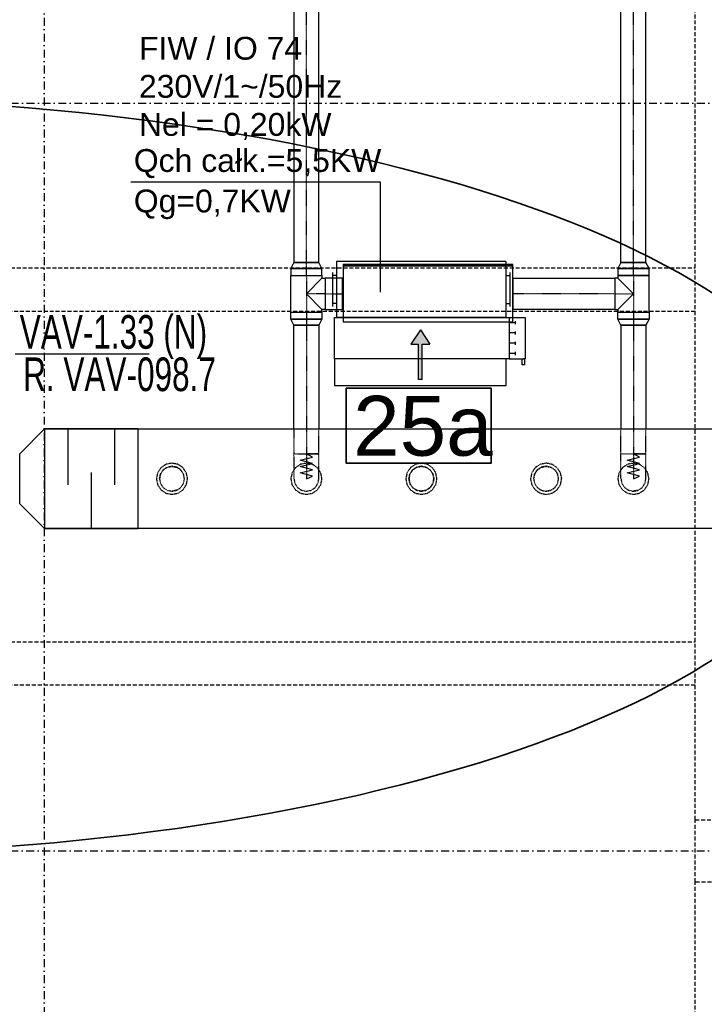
# Model space of a CAD drawing. Header units: centimetres. Extents: x -10729 to 144862, y -4437 to 43656.
# Tile 64 of 148: x 8040 to 8589, y 7277 to 8067. Entities that reach past the tile are written whole.
import ezdxf

# ---------------------------------------------------------------- set-up
doc = ezdxf.new("R2010")
doc.units = ezdxf.units.CM
doc.header["$LTSCALE"] = 0.1
for name, pattern in [('CADVENT_CENTERLINE', [9.9, 7.4, -1, 0.5, -1]), ('CADVENT_HIDDEN', [0.8, 0.25, -0.55]), ('Kondygnacja  -0_5$0$HIDDEN', [9.525, 6.35, -3.175]), ('Kondygnacja  -0_5$0$HIDDEN2', [4.7625, 3.175, -1.5875]), ('Osie rzutów$0$DASHDOT2', [12.7, 6.35, -3.175, 0, -3.175])]:
    doc.linetypes.add(name, pattern=pattern)
for name, color, linetype, lineweight in [('AU opis', 7, 'Continuous', 35), ('AU Strefa obsługiwana', 90, 'Continuous', 35), ('bgde_urządzenia', 3, 'Continuous', 30)]:
    doc.layers.add(name, color=color, linetype=linetype, lineweight=lineweight)
for name, color, linetype in [('bgde-nawiewCEN', 7, 'Continuous'), ('bgde-nawiewEXP', 1, 'Continuous'), ('bgde-nawiewHIDDEN', 1, 'Continuous'), ('bgde_opis urządzen', 6, 'Continuous'), ('bgde_tlumik', 6, 'Continuous'), ('bgde_VAV', 4, 'Continuous'), ('Kondygnacja  -0_5$0$ARCH_KONSTR_POWYŻEJ RZUTU', 8, 'Kondygnacja  -0_5$0$HIDDEN'), ('Kondygnacja  -0_5$0$ARCH_KONSTR_POWYŻEJ RZUTU_IST', 8, 'Kondygnacja  -0_5$0$HIDDEN2'), ('Osie rzutów$0$ARCH_INFO_OSIE_IST', 8, 'Osie rzutów$0$DASHDOT2'), ('Osie rzutów$0$ARCH_INFO_OSIE_OPISY_IST', 8, 'Continuous')]:
    doc.layers.add(name, color=color, linetype=linetype)
doc.styles.add('Arial', font='ARIAL.TTF')

# ---------------------------------------------------------------- blocks, each defined once
blk = doc.blocks.new('Osie rzutów')
at = {"layer": 'Osie rzutów$0$ARCH_INFO_OSIE_IST', "ltscale": 10}
for p, q in [((8060, 12510), (8060, 4623.26)), ((4436.24, 8000), (15156.54, 8000)), ((4436.04, 7400), (15156.54, 7400))]:
    blk.add_line(p, q, dxfattribs=at)
blk = doc.blocks.new('Kondygnacja  -0_5$0$konstrukcja istniejąca -0.5')
at = {"layer": 'Kondygnacja  -0_5$0$ARCH_KONSTR_POWYŻEJ RZUTU_IST', "ltscale": 10}
for points in [[(8582, 7425), (8582, 8575)], [(8738, 7375), (8582, 7375), (8582, 7425), (8738, 7425), (8738, 7375)], [(8582, 6225), (8582, 7375)]]:
    blk.add_lwpolyline(points, dxfattribs=at)
at = {"layer": 'Kondygnacja  -0_5$0$ARCH_KONSTR_POWYŻEJ RZUTU_IST', "ltscale": 10, "elevation": 0}
for points in [[(7538, 7867.89), (8582, 7867.89)], [(8582, 7832.89), (7538, 7832.89)], [(7538, 7567.89), (8582, 7567.89)], [(8582, 7532.89), (7538, 7532.89)]]:
    blk.add_lwpolyline(points, dxfattribs=at)
blk = doc.blocks.new('t34')
at = {"layer": 'bgde_tlumik'}
for p, q in [((-40401.3, 25953.2), (-40401.3, 26403.2)), ((-40026.3, 25953.2), (-40026.3, 26403.2)), ((-40213.8, 25603.2), (-40213.8, 26053.2))]:
    blk.add_line(p, q, dxfattribs=at)
blk.add_lwpolyline([(-40588.8, 25603.2), (-39838.8, 25603.2), (-39838.8, 26403.2), (-40588.8, 26403.2)], close=True, dxfattribs=at)

msp = doc.modelspace()

# ---------------------------------------------------------------- hatches: boundary and pattern name
at = {"layer": 'bgde_urządzenia'}
h = msp.add_hatch(color=256, dxfattribs=at)
h.paths.add_polyline_path([(8363.219, 7794.916), (8360.219, 7794.916), (8360.219, 7806.582), (8354.029, 7806.582), (8361.719, 7818.009), (8369.409, 7806.582), (8363.219, 7806.582)])
h.paths.add_polyline_path([(8363.219, 7778.248), (8360.219, 7778.248), (8360.219, 7794.916), (8363.219, 7794.916)])

# ---------------------------------------------------------------- linework, layer by layer
at = {"layer": 'AU opis'}
msp.add_lwpolyline([(8302.081, 7771.236), (8418.47, 7771.236), (8418.47, 7711.228), (8302.081, 7711.228)], close=True, dxfattribs=at)
at = {"layer": 'AU Strefa obsługiwana'}
msp.add_ellipse((7856.68, 7700.468), major_axis=(845.197, 0), ratio=0.3589101, dxfattribs=at)
at = {"layer": 'bgde-nawiewCEN', "linetype": 'CADVENT_CENTERLINE', "ltscale": 0.06}
for p, q in [((8270.306, 7872.014), (8270.306, 8278.594)), ((8532.52, 7872.014), (8532.52, 8278.594)), ((8270.306, 7861.714), (8270.306, 7872.014)), ((8532.52, 7861.714), (8532.52, 7872.014)), ((8270.306, 7861.714), (8270.306, 7846.914)), ((8532.52, 7861.714), (8532.52, 7846.914)), ((8270.306, 7846.914), (8270.306, 7832.114)), ((8285.306, 7846.914), (8270.306, 7846.914)), ((8285.306, 7846.914), (8299.306, 7846.914)), ((8299.706, 7846.914), (8299.306, 7846.914)), ((8435.706, 7846.914), (8436.106, 7846.914)), ((8517.52, 7846.914), (8436.106, 7846.914)), ((8517.52, 7846.914), (8532.52, 7846.914)), ((8532.52, 7846.914), (8532.52, 7832.114)), ((8270.306, 7832.114), (8270.306, 7821.814)), ((8532.52, 7832.114), (8532.52, 7821.814)), ((8270.306, 7821.814), (8270.306, 7718.603)), ((8532.52, 7821.814), (8532.52, 7718.603)), ((8270.306, 7718.603), (8270.306, 7716.734)), ((8532.52, 7718.603), (8532.52, 7716.734)), ((8270.306, 7716.734), (8270.306, 7711.623)), ((8270.306, 7711.623), (8270.306, 7708.843)), ((8532.52, 7716.734), (8532.52, 7711.623)), ((8532.52, 7711.623), (8532.52, 7708.843)), ((8270.306, 7708.843), (8270.306, 7706.491)), ((8270.306, 7706.491), (8270.306, 7704.529)), ((8270.306, 7704.529), (8270.306, 7702.923)), ((8270.306, 7702.923), (8270.306, 7701.637)), ((8270.306, 7701.637), (8270.306, 7700.636)), ((8532.52, 7708.843), (8532.52, 7706.491)), ((8532.52, 7706.491), (8532.52, 7704.529)), ((8532.52, 7704.529), (8532.52, 7702.923)), ((8532.52, 7702.923), (8532.52, 7701.637)), ((8532.52, 7701.637), (8532.52, 7700.636)), ((8270.306, 7700.636), (8270.306, 7699.883)), ((8270.306, 7699.883), (8270.306, 7699.344)), ((8270.306, 7699.344), (8270.306, 7698.983)), ((8270.306, 7698.983), (8270.306, 7698.763)), ((8270.306, 7698.763), (8270.306, 7698.651)), ((8270.306, 7698.651), (8270.306, 7698.603)), ((8532.52, 7700.636), (8532.52, 7699.883)), ((8532.52, 7699.883), (8532.52, 7699.344)), ((8532.52, 7699.344), (8532.52, 7698.983)), ((8532.52, 7698.983), (8532.52, 7698.763)), ((8532.52, 7698.763), (8532.52, 7698.651)), ((8532.52, 7698.651), (8532.52, 7698.603))]:
    msp.add_line(p, q, dxfattribs=at)
at = {"layer": 'bgde-nawiewEXP', "linetype": 'Continuous'}
for points in [[(8260.306, 8258.601), (8260.306, 7872.014), (8280.306, 7872.014), (8280.306, 8258.601)], [(8522.52, 7872.014), (8542.52, 7872.014), (8542.52, 8258.601)], [(8522.52, 7872.014), (8522.52, 8258.601)], [(8257.806, 7832.114), (8257.806, 7861.714), (8282.806, 7861.714), (8282.806, 7859.414)], [(8257.806, 7832.114), (8282.806, 7832.114), (8282.806, 7834.414), (8270.306, 7846.914), (8282.806, 7859.414), (8285.306, 7859.414), (8285.306, 7834.414), (8282.806, 7834.414)], [(8299.306, 7834.414), (8299.306, 7859.414), (8299.706, 7859.414)], [(8435.706, 7834.414), (8436.106, 7834.414), (8436.106, 7859.414), (8435.706, 7859.414)], [(8520.02, 7834.414), (8532.52, 7846.914), (8520.02, 7859.414)], [(8299.306, 7834.414), (8299.706, 7834.414)], [(8260.306, 7738.601), (8260.306, 7821.814), (8280.306, 7821.814), (8280.306, 7738.601)], [(8522.52, 7821.814), (8522.52, 7738.601)], [(8522.52, 7821.814), (8542.52, 7821.814), (8542.52, 7738.601)], [(8060.424, 7738.601), (12182.4, 7738.601), (12182.4, 7658.601), (8060.424, 7658.601)]]:
    msp.add_lwpolyline(points, dxfattribs=at)
for points in [[(8257.806, 7861.714), (8282.806, 7861.714), (8282.806, 7867.199), (8280.306, 7872.014), (8260.306, 7872.014), (8257.806, 7867.199), (8257.806, 7867.199), (8258.758, 7867.199), (8258.758, 7867.199), (8257.806, 7867.199), (8257.806, 7867.199)], [(8258.758, 7867.199), (8261.467, 7867.199), (8261.467, 7867.199)], [(8261.467, 7867.199), (8265.523, 7867.199), (8265.523, 7867.199)], [(8265.523, 7867.199), (8270.306, 7867.199), (8270.306, 7867.199)], [(8270.306, 7867.199), (8275.09, 7867.199), (8275.09, 7867.199)], [(8275.09, 7867.199), (8279.145, 7867.199), (8279.145, 7867.199)], [(8279.145, 7867.199), (8281.855, 7867.199), (8281.855, 7867.199)], [(8281.855, 7867.199), (8282.806, 7867.199), (8282.806, 7867.199)], [(8299.706, 7869.414), (8435.706, 7869.414), (8435.706, 7870.414), (8299.706, 7870.414)], [(8299.706, 7824.414), (8435.706, 7824.414), (8435.706, 7869.414), (8299.706, 7869.414)], [(8520.02, 7861.714), (8545.02, 7861.714), (8545.02, 7867.199), (8542.52, 7872.014), (8522.52, 7872.014), (8520.02, 7867.199), (8520.02, 7867.199), (8520.972, 7867.199), (8520.972, 7867.199), (8520.02, 7867.199), (8520.02, 7867.199)], [(8520.972, 7867.199), (8523.681, 7867.199), (8523.681, 7867.199)], [(8523.681, 7867.199), (8527.737, 7867.199), (8527.737, 7867.199)], [(8527.737, 7867.199), (8532.52, 7867.199), (8532.52, 7867.199)], [(8532.52, 7867.199), (8537.304, 7867.199), (8537.304, 7867.199)], [(8537.304, 7867.199), (8541.359, 7867.199), (8541.359, 7867.199)], [(8541.359, 7867.199), (8544.069, 7867.199), (8544.069, 7867.199)], [(8544.069, 7867.199), (8545.02, 7867.199), (8545.02, 7867.199)], [(8285.306, 7834.414), (8299.306, 7834.414), (8299.306, 7859.414), (8285.306, 7859.414), (8285.306, 7835.366)], [(8436.106, 7834.414), (8436.106, 7859.414), (8517.52, 7859.414), (8517.52, 7834.414)], [(8517.52, 7834.414), (8520.02, 7834.414), (8520.02, 7832.114), (8545.02, 7832.114), (8545.02, 7861.714), (8520.02, 7861.714), (8520.02, 7859.414), (8517.52, 7859.414), (8517.52, 7835.366)], [(8257.806, 7826.63), (8257.806, 7832.114), (8282.806, 7832.114), (8282.806, 7826.63), (8280.306, 7821.814), (8260.306, 7821.814)], [(8520.02, 7826.63), (8520.02, 7832.114), (8545.02, 7832.114), (8545.02, 7826.63), (8542.52, 7821.814), (8522.52, 7821.814)], [(8257.806, 7826.63), (8258.758, 7826.63), (8258.758, 7826.63)], [(8258.758, 7826.63), (8261.467, 7826.63), (8261.467, 7826.63)], [(8261.467, 7826.63), (8265.523, 7826.63), (8265.523, 7826.63)], [(8265.523, 7826.63), (8270.306, 7826.63), (8270.306, 7826.63)], [(8270.306, 7826.63), (8275.09, 7826.63), (8275.09, 7826.63)], [(8275.09, 7826.63), (8279.145, 7826.63), (8279.145, 7826.63)], [(8279.145, 7826.63), (8281.855, 7826.63), (8281.855, 7826.63)], [(8281.855, 7826.63), (8282.806, 7826.63), (8282.806, 7826.63)], [(8520.02, 7826.63), (8520.972, 7826.63), (8520.972, 7826.63)], [(8520.972, 7826.63), (8523.681, 7826.63), (8523.681, 7826.63)], [(8523.681, 7826.63), (8527.737, 7826.63), (8527.737, 7826.63)], [(8527.737, 7826.63), (8532.52, 7826.63), (8532.52, 7826.63)], [(8532.52, 7826.63), (8537.304, 7826.63), (8537.304, 7826.63)], [(8537.304, 7826.63), (8541.359, 7826.63), (8541.359, 7826.63)], [(8541.359, 7826.63), (8544.069, 7826.63), (8544.069, 7826.63)], [(8544.069, 7826.63), (8545.02, 7826.63), (8545.02, 7826.63)], [(8060.424, 7658.601), (8040.424, 7678.601), (8040.424, 7718.601), (8060.424, 7738.601)]]:
    msp.add_lwpolyline(points, close=True, dxfattribs=at)
at = {"layer": 'bgde-nawiewHIDDEN', "linetype": 'CADVENT_HIDDEN'}
for points in [[(8299.706, 7834.414), (8299.706, 7859.414)], [(8435.706, 7834.414), (8435.706, 7859.414)], [(8260.306, 7738.601), (8260.306, 7718.603), (8280.306, 7718.603), (8280.306, 7738.601)], [(8522.52, 7718.603), (8542.52, 7718.603), (8542.52, 7738.601)], [(8522.52, 7718.603), (8522.52, 7738.601)], [(8260.306, 7716.734), (8260.306, 7718.603), (8274.133, 7718.603)], [(8260.306, 7716.734), (8260.306, 7698.603), (8261.067, 7694.776), (8263.235, 7691.532), (8266.479, 7689.364), (8270.306, 7688.603), (8274.133, 7689.364), (8277.377, 7691.532), (8279.545, 7694.776), (8280.306, 7698.603), (8280.306, 7718.603), (8279.545, 7718.603)], [(8274.133, 7718.603), (8270.306, 7718.603)], [(8274.133, 7718.603), (8277.377, 7718.603)], [(8277.377, 7718.603), (8274.133, 7718.603)], [(8277.377, 7718.603), (8279.545, 7718.603)], [(8279.545, 7718.603), (8277.377, 7718.603)], [(8279.545, 7718.603), (8280.306, 7718.603)], [(8522.52, 7698.983), (8522.52, 7718.603), (8536.347, 7718.603)], [(8536.347, 7718.603), (8532.52, 7718.603)], [(8536.347, 7689.364), (8539.591, 7691.532), (8541.759, 7694.776), (8542.52, 7698.603), (8542.52, 7718.603), (8536.347, 7718.603)], [(8536.347, 7718.603), (8539.591, 7718.603)], [(8152.52, 7698.603), (8153.281, 7702.43), (8155.449, 7705.674), (8158.693, 7707.842), (8162.52, 7708.603), (8166.347, 7707.842)], [(8166.347, 7689.364), (8169.591, 7691.532), (8171.759, 7694.776), (8172.52, 7698.603), (8171.759, 7702.43), (8169.591, 7705.674), (8166.347, 7707.842), (8162.52, 7708.603)], [(8452.52, 7698.603), (8453.281, 7702.43), (8455.449, 7705.674), (8458.693, 7707.842), (8462.52, 7708.603)], [(8462.52, 7708.603), (8458.693, 7707.842)], [(8462.52, 7708.603), (8466.347, 7707.842), (8469.591, 7705.674), (8471.759, 7702.43)], [(8466.347, 7689.364), (8469.591, 7691.532), (8471.759, 7694.776), (8472.52, 7698.603), (8471.759, 7702.43), (8469.591, 7705.674)], [(8152.52, 7698.603), (8153.281, 7694.776), (8155.449, 7691.532), (8158.693, 7689.364), (8162.52, 7688.603), (8166.347, 7689.364)], [(8452.52, 7698.603), (8453.281, 7694.776), (8455.449, 7691.532), (8458.693, 7689.364), (8462.52, 7688.603), (8466.347, 7689.364)], [(8522.52, 7698.983), (8522.52, 7698.603), (8523.281, 7694.776), (8525.449, 7691.532), (8528.693, 7689.364), (8532.52, 7688.603), (8536.347, 7689.364)], [(8166.347, 7689.364), (8162.52, 7688.603)], [(8466.347, 7689.364), (8462.52, 7688.603)], [(8536.347, 7689.364), (8532.52, 7688.603)]]:
    msp.add_lwpolyline(points, dxfattribs=at)
at = {"layer": 'bgde-nawiewHIDDEN'}
for points in [[(8270.306, 7698.603), (8275.306, 7700.733), (8265.306, 7703.269), (8275.306, 7705.791), (8265.306, 7708.32), (8275.306, 7710.873), (8265.306, 7713.409), (8275.306, 7715.955), (8270.306, 7718.603)], [(8532.52, 7698.603), (8537.52, 7700.733), (8527.52, 7703.269), (8537.52, 7705.791), (8527.52, 7708.32), (8537.52, 7710.873), (8527.52, 7713.409), (8537.52, 7715.955), (8532.52, 7718.603)], [(8162.52, 7698.603), (8162.52, 7698.603)], [(8362.52, 7698.603), (8362.52, 7698.603)], [(8462.52, 7698.603), (8462.52, 7698.603)]]:
    msp.add_lwpolyline(points, dxfattribs=at)
at = {"layer": 'bgde-nawiewHIDDEN', "linetype": 'CADVENT_HIDDEN'}
for points in [[(8150.02, 7698.603), (8150.972, 7693.82), (8153.681, 7689.764), (8157.737, 7687.055), (8162.52, 7686.103), (8167.304, 7687.055), (8171.359, 7689.764), (8174.069, 7693.82), (8175.02, 7698.603), (8174.069, 7703.387), (8171.359, 7707.442), (8167.304, 7710.152), (8162.52, 7711.103), (8157.737, 7710.152), (8153.681, 7707.442), (8150.972, 7703.387)], [(8150.02, 7698.603), (8150.972, 7693.82), (8153.681, 7689.764), (8157.737, 7687.055), (8162.52, 7686.103), (8167.304, 7687.055), (8171.359, 7689.764), (8174.069, 7693.82), (8175.02, 7698.603), (8174.069, 7703.387), (8171.359, 7707.442), (8167.304, 7710.152), (8162.52, 7711.103), (8157.737, 7710.152), (8153.681, 7707.442), (8150.972, 7703.387)], [(8257.806, 7698.603), (8258.758, 7693.82), (8261.467, 7689.764), (8265.523, 7687.055), (8270.306, 7686.103), (8275.09, 7687.055), (8279.145, 7689.764), (8281.855, 7693.82), (8282.806, 7698.603), (8281.855, 7703.387), (8279.145, 7707.442), (8275.09, 7710.152), (8270.306, 7711.103), (8265.523, 7710.152), (8261.467, 7707.442), (8258.758, 7703.387)], [(8257.806, 7698.603), (8258.758, 7693.82), (8261.467, 7689.764), (8265.523, 7687.055), (8270.306, 7686.103), (8275.09, 7687.055), (8279.145, 7689.764), (8281.855, 7693.82), (8282.806, 7698.603), (8281.855, 7703.387), (8279.145, 7707.442), (8275.09, 7710.152), (8270.306, 7711.103), (8265.523, 7710.152), (8261.467, 7707.442), (8258.758, 7703.387)], [(8350.02, 7698.603), (8350.972, 7693.82), (8353.681, 7689.764), (8357.737, 7687.055), (8362.52, 7686.103), (8367.304, 7687.055), (8371.359, 7689.764), (8374.069, 7693.82), (8375.02, 7698.603), (8374.069, 7703.387), (8371.359, 7707.442), (8367.304, 7710.152), (8362.52, 7711.103), (8357.737, 7710.152), (8353.681, 7707.442), (8350.972, 7703.387)], [(8350.02, 7698.603), (8350.972, 7693.82), (8353.681, 7689.764), (8357.737, 7687.055), (8362.52, 7686.103), (8367.304, 7687.055), (8371.359, 7689.764), (8374.069, 7693.82), (8375.02, 7698.603), (8374.069, 7703.387), (8371.359, 7707.442), (8367.304, 7710.152), (8362.52, 7711.103), (8357.737, 7710.152), (8353.681, 7707.442), (8350.972, 7703.387)], [(8450.02, 7698.603), (8450.972, 7693.82), (8453.681, 7689.764), (8457.737, 7687.055), (8462.52, 7686.103), (8467.304, 7687.055), (8471.359, 7689.764), (8474.069, 7693.82), (8475.02, 7698.603), (8474.069, 7703.387), (8471.359, 7707.442), (8467.304, 7710.152), (8462.52, 7711.103), (8457.737, 7710.152), (8453.681, 7707.442), (8450.972, 7703.387)], [(8450.02, 7698.603), (8450.972, 7693.82), (8453.681, 7689.764), (8457.737, 7687.055), (8462.52, 7686.103), (8467.304, 7687.055), (8471.359, 7689.764), (8474.069, 7693.82), (8475.02, 7698.603), (8474.069, 7703.387), (8471.359, 7707.442), (8467.304, 7710.152), (8462.52, 7711.103), (8457.737, 7710.152), (8453.681, 7707.442), (8450.972, 7703.387)], [(8520.02, 7698.603), (8520.972, 7693.82), (8523.681, 7689.764), (8527.737, 7687.055), (8532.52, 7686.103), (8537.304, 7687.055), (8541.359, 7689.764), (8544.069, 7693.82), (8545.02, 7698.603), (8544.069, 7703.387), (8541.359, 7707.442), (8537.304, 7710.152), (8532.52, 7711.103), (8527.737, 7710.152), (8523.681, 7707.442), (8520.972, 7703.387)], [(8520.02, 7698.603), (8520.972, 7693.82), (8523.681, 7689.764), (8527.737, 7687.055), (8532.52, 7686.103), (8537.304, 7687.055), (8541.359, 7689.764), (8544.069, 7693.82), (8545.02, 7698.603), (8544.069, 7703.387), (8541.359, 7707.442), (8537.304, 7710.152), (8532.52, 7711.103), (8527.737, 7710.152), (8523.681, 7707.442), (8520.972, 7703.387)], [(8152.52, 7698.603), (8153.281, 7694.776), (8155.449, 7691.532), (8158.693, 7689.364), (8162.52, 7688.603), (8166.347, 7689.364), (8169.591, 7691.532), (8171.759, 7694.776), (8172.52, 7698.603), (8171.759, 7702.43), (8169.591, 7705.674), (8166.347, 7707.842), (8162.52, 7708.603), (8158.693, 7707.842), (8155.449, 7705.674), (8153.281, 7702.43)], [(8352.52, 7698.603), (8353.281, 7702.43), (8355.449, 7705.674), (8358.693, 7707.842), (8362.52, 7708.603), (8366.347, 7707.842), (8369.591, 7705.674), (8371.759, 7702.43), (8372.52, 7698.603), (8371.759, 7694.776), (8369.591, 7691.532), (8366.347, 7689.364), (8362.52, 7688.603), (8358.693, 7689.364), (8355.449, 7691.532), (8353.281, 7694.776)], [(8352.52, 7698.603), (8353.281, 7694.776), (8355.449, 7691.532), (8358.693, 7689.364), (8362.52, 7688.603), (8366.347, 7689.364), (8369.591, 7691.532), (8371.759, 7694.776), (8372.52, 7698.603), (8371.759, 7702.43), (8369.591, 7705.674), (8366.347, 7707.842), (8362.52, 7708.603), (8358.693, 7707.842), (8355.449, 7705.674), (8353.281, 7702.43)], [(8452.52, 7698.603), (8453.281, 7694.776), (8455.449, 7691.532), (8458.693, 7689.364), (8462.52, 7688.603), (8466.347, 7689.364), (8469.591, 7691.532), (8471.759, 7694.776), (8472.52, 7698.603), (8471.759, 7702.43), (8469.591, 7705.674), (8466.347, 7707.842), (8462.52, 7708.603), (8458.693, 7707.842), (8455.449, 7705.674), (8453.281, 7702.43)]]:
    msp.add_lwpolyline(points, close=True, dxfattribs=at)
at = {"layer": 'bgde_opis urządzen'}
for p, q in [((8129.531, 7936.795), (8329.418, 7936.795)), ((8329.418, 7936.795), (8329.418, 7848.391))]:
    msp.add_line(p, q, dxfattribs=at)
at = {"layer": 'bgde_urządzenia'}
for p, q in [((8294.319, 7872.916, 119), (8294.319, 7827.916, 119)), ((8430.319, 7872.916, 119), (8294.319, 7872.916, 119)), ((8430.319, 7872.916, 119), (8430.319, 7827.916, 119)), ((8291.319, 7864.166, 119), (8291.319, 7836.666, 119)), ((8294.319, 7861.666, 119), (8291.319, 7861.666, 119)), ((8430.319, 7861.666, 119), (8433.319, 7861.666, 119)), ((8433.319, 7864.166, 119), (8433.319, 7836.666, 119)), ((8294.319, 7839.166, 119), (8291.319, 7839.166, 119)), ((8430.319, 7839.166, 119), (8433.319, 7839.166, 119)), ((8292.819, 7794.916, 119), (8292.819, 7827.916, 119)), ((8292.819, 7827.916, 119), (8432.819, 7827.916, 119)), ((8430.319, 7827.916, 119), (8294.319, 7827.916, 119)), ((8432.819, 7827.916, 119), (8432.819, 7794.916, 119)), ((8432.819, 7827.916, 119), (8445.819, 7827.916, 119)), ((8445.819, 7827.916, 119), (8445.819, 7794.916, 119)), ((8438.019, 7823.791, 119), (8432.819, 7823.791, 119)), ((8438.019, 7822.541, 119), (8438.019, 7825.041, 119)), ((8361.719, 7818.009, 119), (8354.029, 7806.582, 119)), ((8361.719, 7818.009, 119), (8369.409, 7806.582, 119)), ((8438.019, 7815.541, 119), (8432.819, 7815.541, 119)), ((8438.019, 7814.291, 119), (8438.019, 7816.791, 119)), ((8354.029, 7806.582, 119), (8360.219, 7806.582, 119)), ((8360.219, 7778.248, 119), (8360.219, 7806.582, 119)), ((8363.219, 7778.248, 119), (8363.219, 7806.582, 119)), ((8363.219, 7806.582, 119), (8369.409, 7806.582, 119)), ((8438.019, 7807.291, 119), (8432.819, 7807.291, 119)), ((8438.019, 7806.041, 119), (8438.019, 7808.541, 119)), ((8438.019, 7799.041, 119), (8432.819, 7799.041, 119)), ((8438.019, 7797.791, 119), (8438.019, 7800.291, 119)), ((8430.619, 7794.916, 119), (8292.819, 7794.916, 119)), ((8292.819, 7794.916, 119), (8292.819, 7773.416, 119)), ((8430.619, 7773.416, 119), (8430.619, 7794.916, 119)), ((8432.819, 7794.916, 119), (8430.619, 7794.916, 119)), ((8432.819, 7794.916, 119), (8445.819, 7794.916, 119)), ((8443.319, 7789.916, 119), (8443.319, 7794.916, 119)), ((8445.319, 7789.916, 119), (8443.319, 7789.916, 119)), ((8445.819, 7794.916, 119), (8444.319, 7794.916, 119)), ((8445.319, 7794.916, 119), (8445.319, 7789.916, 119)), ((8292.819, 7773.416, 119), (8430.619, 7773.416, 119)), ((8363.219, 7778.248, 119), (8360.219, 7778.248, 119))]:
    msp.add_line(p, q, dxfattribs=at)
at = {"layer": 'bgde_VAV'}
msp.add_line((8144.222, 7798.598, 2.142), (8036.904, 7798.598, 2.142), dxfattribs=at)

# ---------------------------------------------------------------- block references
at = {"layer": 'bgde_tlumik', "xscale": 0.1000000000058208, "yscale": 0.09999999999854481, "zscale": 0.1}
msp.add_blockref('t34', (12119.304, 5098.278), dxfattribs=at)
at = {"layer": 'Kondygnacja  -0_5$0$ARCH_KONSTR_POWYŻEJ RZUTU'}
msp.add_blockref('Kondygnacja  -0_5$0$konstrukcja istniejąca -0.5', (0, 0), dxfattribs=at)
at = {"layer": 'Osie rzutów$0$ARCH_INFO_OSIE_OPISY_IST'}
msp.add_blockref('Osie rzutów', (0, 0), dxfattribs=at)

# ---------------------------------------------------------------- texts
at = {"layer": 'AU opis', "insert": (8307.779, 7765.109), "char_height": 48, "width": 72.77772, "attachment_point": 1, "style": 'Arial'}
msp.add_mtext('25a', dxfattribs=at)
at = {"layer": 'bgde_opis urządzen', "char_height": 18.326, "width": 421.7149, "attachment_point": 1, "style": 'Arial'}
for s, insert in [('FIW / IO 74\\P230V/1~/50Hz\\PNel = 0,20kW', (8136.055, 8053.114, 2308.732)), ('Qch całk.=5,5KW', (8131.919, 7963.077, 1120.623)), ('Qg=0,7KW', (8131.919, 7930.598, 1120.623))]:
    msp.add_mtext(s, dxfattribs=dict(at, insert=insert))
at = {"layer": 'bgde_VAV', "width": 0.7}
for s, p in [('VAV-1.33 (N)', (8040.457, 7802.905, 291.213)), ('R. VAV-098.7', (8043.192, 7768.922, 291.213))]:
    msp.add_text(s, height=27, dxfattribs=at).set_placement(p)

doc.saveas('drawing.dxf')
